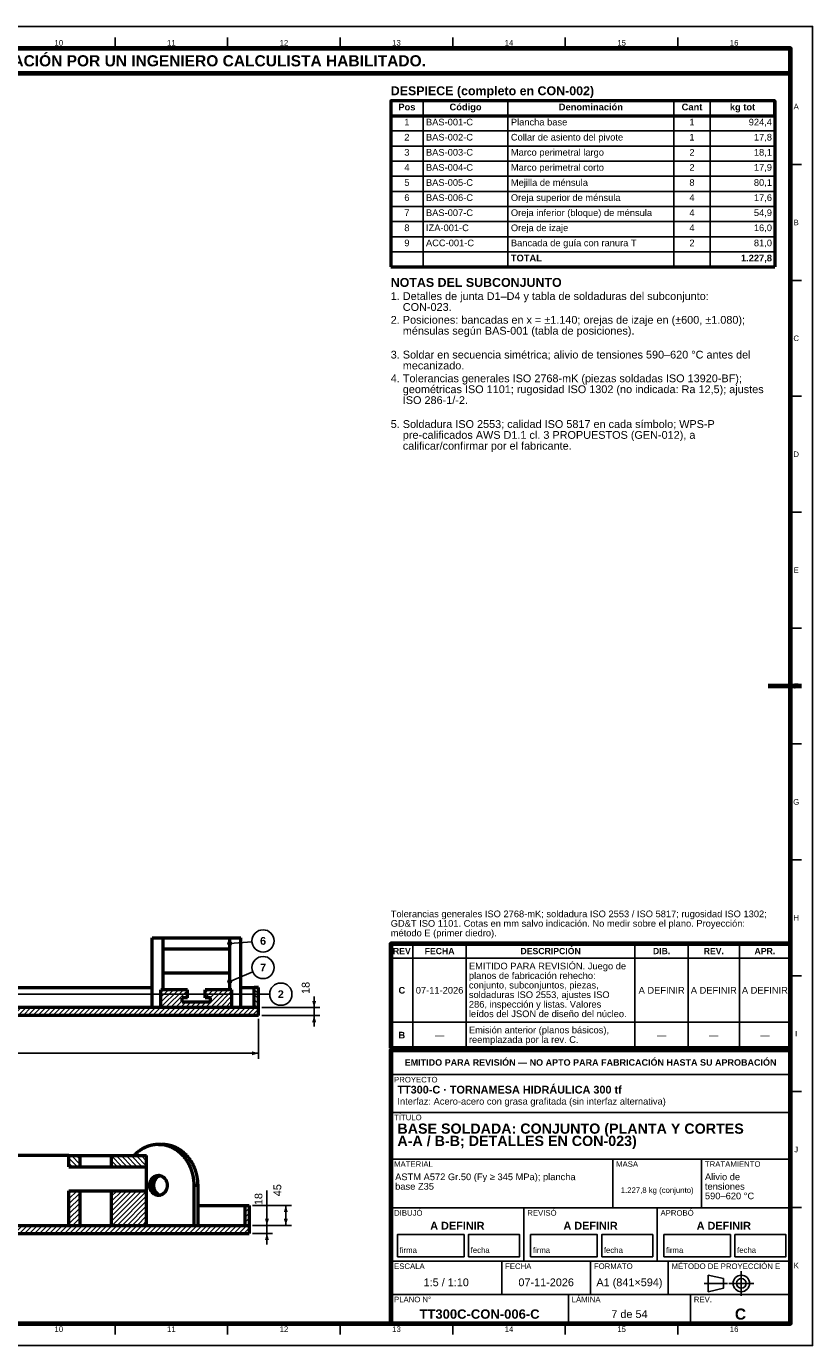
# Model space of a CAD drawing. Header units: millimetres. Extents: x 0 to 841, y 0 to 594.
# Tile 7 of 7: x 487 to 841, y 0 to 594. Entities that reach past the tile are written whole.
import ezdxf
from ezdxf.enums import TextEntityAlignment as Align

# ---------------------------------------------------------------- set-up
doc = ezdxf.new("R2010")
doc.units = ezdxf.units.MM
doc.linetypes.add('EJE', pattern=[31, 20, -4, 3, -4])
for name, color, linetype, lineweight in [('ACH', 7, 'CONTINUOUS', 13), ('COTA', 7, 'CONTINUOUS', 25), ('EJE', 7, 'EJE', 25), ('FINA', 7, 'CONTINUOUS', 25), ('MARCO', 7, 'CONTINUOUS', 70), ('TXT', 7, 'CONTINUOUS', 25), ('VIS', 7, 'CONTINUOUS', 50)]:
    doc.layers.add(name, color=color, linetype=linetype, lineweight=lineweight)
doc.styles.add('STD', font='LiberationSans-Regular.ttf')
doc.styles.add('STDB', font='LiberationSans-Bold.ttf')

msp = doc.modelspace()

# ---------------------------------------------------------------- hatches: boundary and pattern name
at = {"layer": 'ACH'}
h = msp.add_hatch(color=7, dxfattribs=at)
h.dxf.hatch_style = 1
h.paths.add_polyline_path([(579.3, 181.13), (579.07, 181.7), (578.5, 181.93), (577.93, 181.7), (577.7, 181.13), (577.93, 180.57), (578.5, 180.33), (579.07, 180.57)])
h = msp.add_hatch(color=7, dxfattribs=at)
h.dxf.hatch_style = 1
h.paths.add_polyline_path([(579.3, 163.93), (579.07, 164.5), (578.5, 164.73), (577.93, 164.5), (577.7, 163.93), (577.93, 163.37), (578.5, 163.13), (579.07, 163.37)])
h = msp.add_hatch(dxfattribs=at)
h.set_pattern_fill('ANSI31', scale=0.5, angle=90)
h.paths.add_polyline_path([(591.5, 152.23), (589.5, 152.23), (589.5, 161.23), (591.5, 161.23)])
h = msp.add_hatch(dxfattribs=at)
h.set_pattern_fill('ANSI31', scale=0.5)
h.paths.add_polyline_path([(579.5, 152.23), (547.5, 152.23), (547.5, 160.23), (559.5, 160.23), (559.5, 156.63), (557.1, 156.63), (557.1, 154.63), (569.9, 154.63), (569.9, 156.63), (567.5, 156.63), (567.5, 160.23), (579.5, 160.23)])
h = msp.add_hatch(dxfattribs=at)
h.set_pattern_fill('ANSI31', scale=0.5)
h.paths.add_polyline_path([(591.5, 148.63), (347.5, 148.63), (347.5, 152.23), (591.5, 152.23)])
h = msp.add_hatch(dxfattribs=at)
h.set_pattern_fill('ANSI31', scale=0.5, angle=90)
h.paths.add_polyline_path([(511.08, 85.54), (511.08, 80.54), (506.08, 80.54), (506.08, 85.54)])
h = msp.add_hatch(dxfattribs=at)
h.set_pattern_fill('ANSI31', scale=0.5, angle=90)
h.paths.add_polyline_path([(525.08, 85.54), (541.08, 85.54), (541.08, 80.54), (525.08, 80.54)])
h = msp.add_hatch(dxfattribs=at)
h.set_pattern_fill('ANSI31', scale=0.5)
h.paths.add_polyline_path([(511.08, 69.74), (511.08, 54.14), (506.08, 54.14), (506.08, 69.74)])
h = msp.add_hatch(dxfattribs=at)
h.set_pattern_fill('ANSI31', scale=0.5)
h.paths.add_polyline_path([(525.08, 69.74), (541.08, 69.74), (541.08, 54.14), (525.08, 54.14)])
h = msp.add_hatch(dxfattribs=at)
h.set_pattern_fill('ANSI31', scale=0.5)
h.paths.add_polyline_path([(587.25, 54.14), (585.25, 54.14), (585.25, 63.14), (587.25, 63.14)])
h = msp.add_hatch(dxfattribs=at)
h.set_pattern_fill('ANSI31', scale=0.5)
h.paths.add_polyline_path([(587.25, 50.54), (75.25, 50.54), (75.25, 54.14), (587.25, 54.14)])

# ---------------------------------------------------------------- linework, layer by layer
at = {"layer": 'COTA'}
for p, q in [((578.5, 181.13), (588.51, 181.87)), ((578.5, 163.93), (588.89, 168.3)), ((360.5, 158.23), (596.5, 158.23)), ((616.5, 152.23), (616.5, 157.23)), ((593, 152.23), (619, 152.23)), ((593, 148.63), (619, 148.63)), ((616.5, 148.63), (616.5, 152.23)), ((616.5, 148.63), (616.5, 143.63)), ((591.5, 147.13), (591.5, 129.13)), ((79.5, 131.63), (591.5, 131.63)), ((595.25, 54.14), (595.25, 69.8)), ((588.75, 63.14), (606.25, 63.14)), ((603.75, 54.14), (603.75, 63.14)), ((588.75, 54.14), (597.75, 54.14)), ((588.75, 54.14), (606.25, 54.14)), ((595.25, 54.14), (595.25, 59.14)), ((595.25, 50.54), (595.25, 54.14)), ((588.75, 50.54), (597.75, 50.54)), ((595.25, 50.54), (595.25, 45.54))]:
    msp.add_line(p, q, dxfattribs=at)
for centre in [(578.5, 181.13), (578.5, 163.93)]:
    msp.add_circle(centre, 0.8, dxfattribs=at)
for points in [[(616.5, 152.23), (617.4, 155.23), (615.6, 155.23)], [(616.5, 148.63), (615.6, 145.63), (617.4, 145.63)], [(591.5, 131.63), (588.5, 132.53), (588.5, 130.73)], [(603.75, 63.14), (602.85, 60.14), (604.65, 60.14)], [(595.25, 54.14), (596.15, 57.14), (594.35, 57.14)], [(603.75, 54.14), (604.65, 57.14), (602.85, 57.14)], [(595.25, 50.54), (594.35, 47.54), (596.15, 47.54)]]:
    msp.add_solid(points, dxfattribs=at)
at = {"layer": 'EJE'}
for p, q in [((808.88, 22.42), (808.88, 33.58)), ((792.14, 28), (802.68, 28)), ((803.3, 28), (814.46, 28))]:
    msp.add_line(p, q, dxfattribs=at)
at = {"layer": 'FINA'}
for p, q in [((526.88, 584), (526.88, 589)), ((577.56, 584), (577.56, 589)), ((628.25, 584), (628.25, 589)), ((678.94, 584), (678.94, 589)), ((729.62, 584), (729.62, 589)), ((780.31, 584), (780.31, 589)), ((665.57, 560.5), (665.57, 485.7)), ((703.81, 560.5), (703.81, 485.7)), ((778.47, 560.5), (778.47, 485.7)), ((794.86, 560.5), (794.86, 485.7)), ((651, 553.7), (824, 553.7)), ((651, 546.9), (824, 546.9)), ((651, 540.1), (824, 540.1)), ((651, 533.3), (824, 533.3)), ((831, 531.82), (836, 531.82)), ((651, 526.5), (824, 526.5)), ((651, 519.7), (824, 519.7)), ((651, 512.9), (824, 512.9)), ((651, 506.1), (824, 506.1)), ((651, 499.3), (824, 499.3)), ((651, 492.5), (824, 492.5)), ((831, 479.64), (836, 479.64)), ((831, 427.45), (836, 427.45)), ((831, 375.27), (836, 375.27)), ((831, 323.09), (836, 323.09)), ((831, 270.91), (836, 270.91)), ((831, 218.73), (836, 218.73)), ((661, 134), (661, 180.9)), ((685, 134), (685, 180.9)), ((761, 134), (761, 180.9)), ((785, 134), (785, 180.9)), ((808, 134), (808, 180.9)), ((651, 174.4), (831, 174.4)), ((831, 166.55), (836, 166.55)), ((651, 145.6), (831, 145.6)), ((651, 134), (831, 134)), ((651, 133), (831, 133)), ((651, 122), (831, 122)), ((831, 114.36), (836, 114.36)), ((651, 105), (831, 105)), ((651, 84), (831, 84)), ((751, 62), (751, 84)), ((791, 62), (791, 84)), ((651, 62), (831, 62)), ((711, 38), (711, 62)), ((771, 38), (771, 62)), ((831, 62.18), (836, 62.18)), ((651, 38), (831, 38)), ((701, 23), (701, 38)), ((741, 23), (741, 38)), ((776, 23), (776, 38)), ((651, 23), (831, 23)), ((731, 10), (731, 23)), ((786, 10), (786, 23)), ((526.88, 10), (526.88, 5)), ((577.56, 10), (577.56, 5)), ((628.25, 10), (628.25, 5)), ((678.94, 10), (678.94, 5)), ((729.62, 10), (729.62, 5)), ((780.31, 10), (780.31, 5))]:
    msp.add_line(p, q, dxfattribs=at)
for points in [[(0, 0), (841, 0), (841, 594), (0, 594)], [(654, 40), (684, 40), (684, 50), (654, 50)], [(686, 40), (709, 40), (709, 50), (686, 50)], [(714, 40), (744, 40), (744, 50), (714, 50)], [(746, 40), (769, 40), (769, 50), (746, 50)], [(774, 40), (804, 40), (804, 50), (774, 50)], [(806, 40), (829, 40), (829, 50), (806, 50)], [(794, 24.28), (800.82, 25.83), (800.82, 30.17), (794, 31.72)]]:
    msp.add_lwpolyline(points, close=True, dxfattribs=at)
for centre, radius in [((593.5, 182.23), 5), ((593.5, 170.23), 5), ((601.5, 158.23), 5), ((808.88, 28), 3.72), ((808.88, 28), 2.17)]:
    msp.add_circle(centre, radius, dxfattribs=at)
at = {"layer": 'MARCO'}
msp.add_line((836, 297), (821, 297), dxfattribs=at)
for points in [[(20, 10), (831, 10), (831, 584), (20, 584)], [(20, 573), (831, 573), (831, 584), (20, 584)], [(651, 134), (831, 134), (831, 180.9), (651, 180.9)], [(651, 10), (831, 10), (831, 133), (651, 133)]]:
    msp.add_lwpolyline(points, close=True, dxfattribs=at)
at = {"layer": 'VIS'}
for p, q in [((651, 560.5), (651, 485.7)), ((824, 560.5), (824, 485.7)), ((651, 485.7), (824, 485.7))]:
    msp.add_line(p, q, dxfattribs=at)
msp.add_lwpolyline([(651, 553.7), (824, 553.7), (824, 560.5), (651, 560.5)], close=True, dxfattribs=at)
for points in [[(543.5, 152.23), (543.5, 183.63)], [(543.5, 183.63), (548.5, 183.63)], [(548.5, 160.23), (548.5, 183.63)], [(548.5, 183.63), (578.5, 183.63)], [(548.5, 178.63), (578.5, 178.63)], [(578.5, 160.23), (578.5, 183.63)], [(578.5, 183.63), (583.5, 183.63)], [(583.5, 152.23), (583.5, 183.63)], [(548.5, 167.83), (578.5, 167.83)], [(466.01, 161.23), (543.5, 161.23)], [(583.5, 161.23), (589.5, 161.23)], [(589.5, 152.23), (589.5, 161.23)], [(591.5, 161.23), (589.5, 161.23)], [(591.5, 152.23), (591.5, 161.23)], [(547.5, 152.23), (547.5, 160.23)], [(559.5, 160.23), (547.5, 160.23)], [(557.1, 154.63), (557.1, 156.63)], [(559.5, 156.63), (557.1, 156.63)], [(569.9, 154.63), (557.1, 154.63)], [(559.5, 156.63), (559.5, 160.23)], [(579.5, 160.23), (567.5, 160.23)], [(567.5, 156.63), (567.5, 160.23)], [(569.9, 156.63), (567.5, 156.63)], [(569.9, 154.63), (569.9, 156.63)], [(579.5, 152.23), (579.5, 160.23)], [(591.5, 152.23), (347.5, 152.23)], [(591.5, 148.63), (347.5, 148.63)], [(579.5, 152.23), (547.5, 152.23)], [(591.5, 152.23), (589.5, 152.23)], [(591.5, 148.63), (591.5, 152.23)], [(546.38, 90.54), (546.25, 90.54), (546.13, 90.54), (546.01, 90.54), (545.89, 90.54), (545.77, 90.53), (545.65, 90.53), (545.53, 90.52), (545.41, 90.51), (545.29, 90.5), (545.17, 90.49), (545.05, 90.48), (544.93, 90.47), (544.81, 90.46), (544.69, 90.44), (544.57, 90.43), (544.45, 90.41), (544.33, 90.39), (544.21, 90.38), (544.09, 90.36), (543.97, 90.34), (543.85, 90.32), (543.73, 90.29), (543.61, 90.27), (543.49, 90.25), (543.38, 90.22), (543.26, 90.2), (543.14, 90.17), (543.02, 90.14), (542.91, 90.11), (542.79, 90.08), (542.67, 90.05), (542.55, 90.02), (542.44, 89.98), (542.32, 89.95), (542.21, 89.92), (542.09, 89.88), (541.98, 89.84), (541.86, 89.8), (541.75, 89.77), (541.63, 89.73), (541.52, 89.69), (541.4, 89.64), (541.29, 89.6), (541.18, 89.56), (541.07, 89.51), (540.95, 89.47), (540.84, 89.42), (540.73, 89.37), (540.62, 89.33), (540.51, 89.28), (540.4, 89.23), (540.29, 89.18), (540.18, 89.12), (540.07, 89.07), (539.96, 89.02), (539.86, 88.96), (539.75, 88.91), (539.64, 88.85), (539.53, 88.8), (539.43, 88.74), (539.32, 88.68), (539.22, 88.62), (539.11, 88.56), (539.01, 88.5), (538.9, 88.44), (538.8, 88.38), (538.7, 88.31), (538.59, 88.25), (538.49, 88.18), (538.39, 88.12), (538.29, 88.05), (538.19, 87.98), (538.09, 87.91), (537.99, 87.85), (537.89, 87.78), (537.79, 87.71), (537.7, 87.63), (537.6, 87.56), (537.5, 87.49), (537.41, 87.42), (537.31, 87.34), (537.21, 87.27), (537.12, 87.19), (537.03, 87.12), (536.93, 87.04), (536.84, 86.96), (536.75, 86.88), (536.66, 86.81), (536.57, 86.73), (536.47, 86.65), (536.38, 86.56), (536.3, 86.48), (536.21, 86.4), (536.12, 86.32), (536.03, 86.23), (535.94, 86.15), (535.86, 86.07), (535.77, 85.98), (535.69, 85.89), (535.6, 85.81), (535.52, 85.72), (535.44, 85.63), (535.35, 85.54)], [(562.46, 72.14), (562.46, 72.27), (562.46, 72.39), (562.46, 72.51), (562.45, 72.63), (562.45, 72.75), (562.45, 72.87), (562.44, 72.99), (562.44, 73.11), (562.43, 73.23), (562.43, 73.35), (562.42, 73.47), (562.41, 73.59), (562.4, 73.71), (562.39, 73.83), (562.38, 73.95), (562.37, 74.07), (562.36, 74.19), (562.35, 74.31), (562.34, 74.43), (562.32, 74.55), (562.31, 74.67), (562.29, 74.79), (562.28, 74.91), (562.26, 75.03), (562.24, 75.15), (562.23, 75.27), (562.21, 75.39), (562.19, 75.5), (562.17, 75.62), (562.15, 75.74), (562.13, 75.86), (562.11, 75.98), (562.08, 76.1), (562.06, 76.22), (562.04, 76.33), (562.01, 76.45), (561.99, 76.57), (561.96, 76.69), (561.94, 76.81), (561.91, 76.92), (561.88, 77.04), (561.85, 77.16), (561.82, 77.27), (561.79, 77.39), (561.76, 77.51), (561.73, 77.62), (561.7, 77.74), (561.67, 77.86), (561.63, 77.97), (561.6, 78.09), (561.56, 78.2), (561.53, 78.32), (561.49, 78.43), (561.46, 78.55), (561.42, 78.66), (561.38, 78.78), (561.34, 78.89), (561.3, 79), (561.26, 79.12), (561.22, 79.23), (561.18, 79.34), (561.14, 79.46), (561.09, 79.57), (561.05, 79.68), (561, 79.79), (560.96, 79.91), (560.91, 80.02), (560.87, 80.13), (560.82, 80.24), (560.77, 80.35), (560.72, 80.46), (560.68, 80.57), (560.63, 80.68), (560.57, 80.79), (560.52, 80.9), (560.47, 81.01), (560.42, 81.12), (560.37, 81.22), (560.31, 81.33), (560.26, 81.44), (560.2, 81.55), (560.15, 81.65), (560.09, 81.76), (560.03, 81.87), (559.97, 81.97), (559.92, 82.08), (559.86, 82.18), (559.8, 82.29), (559.74, 82.39), (559.68, 82.49), (559.61, 82.6), (559.55, 82.7), (559.49, 82.8), (559.42, 82.9), (559.36, 83.01), (559.29, 83.11), (559.23, 83.21), (559.16, 83.31), (559.09, 83.41), (559.03, 83.51), (558.96, 83.61), (558.89, 83.71), (558.82, 83.8), (558.75, 83.9), (558.68, 84), (558.61, 84.1), (558.53, 84.19), (558.46, 84.29), (558.39, 84.38), (558.31, 84.48), (558.24, 84.57), (558.16, 84.67), (558.08, 84.76), (558.01, 84.85), (557.93, 84.95), (557.85, 85.04), (557.77, 85.13), (557.69, 85.22), (557.61, 85.31), (557.53, 85.4), (557.45, 85.49), (557.37, 85.58), (557.29, 85.66), (557.2, 85.75), (557.12, 85.84), (557.04, 85.92), (556.95, 86.01), (556.87, 86.09), (556.78, 86.18), (556.69, 86.26), (556.6, 86.34), (556.52, 86.43), (556.43, 86.51), (556.34, 86.59), (556.25, 86.67), (556.16, 86.75), (556.07, 86.83), (555.98, 86.91), (555.88, 86.99), (555.79, 87.06), (555.7, 87.14), (555.6, 87.21), (555.51, 87.29), (555.42, 87.36), (555.32, 87.44), (555.22, 87.51), (555.13, 87.58), (555.03, 87.65), (554.93, 87.72), (554.84, 87.79), (554.74, 87.86), (554.64, 87.93), (554.54, 88), (554.44, 88.07), (554.34, 88.13), (554.24, 88.2), (554.13, 88.26), (554.03, 88.33), (553.93, 88.39), (553.83, 88.45), (553.72, 88.51), (553.62, 88.57), (553.51, 88.63), (553.41, 88.69), (553.3, 88.75), (553.2, 88.81), (553.09, 88.86), (552.98, 88.92), (552.88, 88.98), (552.77, 89.03), (552.66, 89.08), (552.55, 89.13), (552.44, 89.19), (552.33, 89.24), (552.22, 89.29), (552.11, 89.33), (552, 89.38), (551.89, 89.43), (551.78, 89.48), (551.67, 89.52), (551.56, 89.56), (551.44, 89.61), (551.33, 89.65), (551.22, 89.69), (551.1, 89.73), (550.99, 89.77), (550.88, 89.81), (550.76, 89.85), (550.65, 89.88), (550.53, 89.92), (550.42, 89.95), (550.3, 89.99), (550.18, 90.02), (550.07, 90.05), (549.95, 90.08), (549.84, 90.11), (549.72, 90.14), (549.6, 90.17), (549.48, 90.2), (549.37, 90.22), (549.25, 90.25), (549.13, 90.27), (549.01, 90.3), (548.89, 90.32), (548.77, 90.34), (548.66, 90.36), (548.54, 90.38), (548.42, 90.4), (548.3, 90.41), (548.18, 90.43), (548.06, 90.44), (547.94, 90.46), (547.82, 90.47), (547.7, 90.48), (547.58, 90.49), (547.46, 90.5), (547.34, 90.51), (547.22, 90.52), (547.1, 90.53), (546.98, 90.53), (546.86, 90.54), (546.74, 90.54), (546.62, 90.54), (546.5, 90.54), (546.38, 90.54)], [(546.38, 90.54), (548.12, 90.54)], [(564.21, 72.14), (564.21, 72.27), (564.21, 72.39), (564.21, 72.51), (564.2, 72.63), (564.2, 72.75), (564.2, 72.87), (564.19, 72.99), (564.19, 73.11), (564.18, 73.23), (564.17, 73.35), (564.17, 73.47), (564.16, 73.59), (564.15, 73.71), (564.14, 73.83), (564.13, 73.95), (564.12, 74.07), (564.11, 74.19), (564.1, 74.31), (564.08, 74.43), (564.07, 74.55), (564.06, 74.67), (564.04, 74.79), (564.03, 74.91), (564.01, 75.03), (563.99, 75.15), (563.98, 75.27), (563.96, 75.39), (563.94, 75.5), (563.92, 75.62), (563.9, 75.74), (563.88, 75.86), (563.86, 75.98), (563.83, 76.1), (563.81, 76.22), (563.79, 76.33), (563.76, 76.45), (563.74, 76.57), (563.71, 76.69), (563.68, 76.81), (563.66, 76.92), (563.63, 77.04), (563.6, 77.16), (563.57, 77.27), (563.54, 77.39), (563.51, 77.51), (563.48, 77.62), (563.45, 77.74), (563.41, 77.86), (563.38, 77.97), (563.35, 78.09), (563.31, 78.2), (563.28, 78.32), (563.24, 78.43), (563.2, 78.55), (563.17, 78.66), (563.13, 78.78), (563.09, 78.89), (563.05, 79), (563.01, 79.12), (562.97, 79.23), (562.93, 79.34), (562.88, 79.46), (562.84, 79.57), (562.8, 79.68), (562.75, 79.79), (562.71, 79.91), (562.66, 80.02), (562.62, 80.13), (562.57, 80.24), (562.52, 80.35), (562.47, 80.46), (562.42, 80.57), (562.37, 80.68), (562.32, 80.79), (562.27, 80.9), (562.22, 81.01), (562.17, 81.12), (562.11, 81.22), (562.06, 81.33), (562.01, 81.44), (561.95, 81.55), (561.89, 81.65), (561.84, 81.76), (561.78, 81.87), (561.72, 81.97), (561.66, 82.08), (561.61, 82.18), (561.55, 82.29), (561.48, 82.39), (561.42, 82.49), (561.36, 82.6), (561.3, 82.7), (561.24, 82.8), (561.17, 82.9), (561.11, 83.01), (561.04, 83.11), (560.98, 83.21), (560.91, 83.31), (560.84, 83.41), (560.77, 83.51), (560.71, 83.61), (560.64, 83.71), (560.57, 83.8), (560.5, 83.9), (560.43, 84), (560.35, 84.1), (560.28, 84.19), (560.21, 84.29), (560.13, 84.38), (560.06, 84.48), (559.98, 84.57), (559.91, 84.67), (559.83, 84.76), (559.76, 84.85), (559.68, 84.95), (559.6, 85.04), (559.52, 85.13), (559.44, 85.22), (559.36, 85.31), (559.28, 85.4), (559.2, 85.49), (559.12, 85.58), (559.04, 85.66), (558.95, 85.75), (558.87, 85.84), (558.78, 85.92), (558.7, 86.01), (558.61, 86.09), (558.53, 86.18), (558.44, 86.26), (558.35, 86.34), (558.27, 86.43), (558.18, 86.51), (558.09, 86.59), (558, 86.67), (557.91, 86.75), (557.82, 86.83), (557.72, 86.91), (557.63, 86.99), (557.54, 87.06), (557.45, 87.14), (557.35, 87.21), (557.26, 87.29), (557.16, 87.36), (557.07, 87.44), (556.97, 87.51), (556.88, 87.58), (556.78, 87.65), (556.68, 87.72), (556.58, 87.79), (556.48, 87.86), (556.39, 87.93), (556.29, 88), (556.19, 88.07), (556.09, 88.13), (555.98, 88.2), (555.88, 88.26), (555.78, 88.33), (555.68, 88.39), (555.57, 88.45), (555.47, 88.51), (555.37, 88.57), (555.26, 88.63), (555.16, 88.69), (555.05, 88.75), (554.94, 88.81), (554.84, 88.86), (554.73, 88.92), (554.62, 88.98), (554.52, 89.03), (554.41, 89.08), (554.3, 89.13), (554.19, 89.19), (554.08, 89.24), (553.97, 89.29), (553.86, 89.33), (553.75, 89.38), (553.64, 89.43), (553.53, 89.48), (553.42, 89.52), (553.3, 89.56), (553.19, 89.61), (553.08, 89.65), (552.97, 89.69), (552.85, 89.73), (552.74, 89.77), (552.62, 89.81), (552.51, 89.85), (552.39, 89.88), (552.28, 89.92), (552.16, 89.95), (552.05, 89.99), (551.93, 90.02), (551.82, 90.05), (551.7, 90.08), (551.58, 90.11), (551.47, 90.14), (551.35, 90.17), (551.23, 90.2), (551.11, 90.22), (551, 90.25), (550.88, 90.27), (550.76, 90.3), (550.64, 90.32), (550.52, 90.34), (550.4, 90.36), (550.28, 90.38), (550.17, 90.4), (550.05, 90.41), (549.93, 90.43), (549.81, 90.44), (549.69, 90.46), (549.57, 90.47), (549.45, 90.48), (549.33, 90.49), (549.21, 90.5), (549.09, 90.51), (548.97, 90.52), (548.85, 90.53), (548.73, 90.53), (548.61, 90.54), (548.49, 90.54), (548.37, 90.54), (548.24, 90.54), (548.12, 90.54)], [(506.08, 85.54), (476.08, 85.54)], [(506.08, 85.54), (511.08, 85.54)], [(506.08, 80.54), (506.08, 85.54)], [(511.08, 85.54), (511.2, 85.54), (511.32, 85.54), (511.44, 85.54), (511.56, 85.54), (511.68, 85.54), (511.8, 85.54), (511.92, 85.54), (512.04, 85.54), (512.16, 85.54), (512.28, 85.54), (512.4, 85.54), (512.52, 85.54), (512.64, 85.54), (512.77, 85.54), (512.89, 85.54), (513.01, 85.54), (513.13, 85.54), (513.25, 85.54), (513.37, 85.54), (513.49, 85.54), (513.61, 85.54), (513.73, 85.54), (513.85, 85.54), (513.97, 85.54), (514.09, 85.54), (514.21, 85.54), (514.33, 85.54), (514.45, 85.54), (514.58, 85.54), (514.7, 85.54), (514.82, 85.54), (514.94, 85.54), (515.06, 85.54), (515.18, 85.54), (515.3, 85.54), (515.42, 85.54), (515.54, 85.54), (515.66, 85.54), (515.78, 85.54), (515.9, 85.54), (516.02, 85.54), (516.14, 85.54), (516.27, 85.54), (516.39, 85.54), (516.51, 85.54), (516.63, 85.54), (516.75, 85.54), (516.87, 85.54), (516.99, 85.54), (517.11, 85.54), (517.23, 85.54), (517.35, 85.54), (517.47, 85.54), (517.59, 85.54), (517.71, 85.54), (517.83, 85.54), (517.95, 85.54), (518.08, 85.54), (518.2, 85.54), (518.32, 85.54), (518.44, 85.54), (518.56, 85.54), (518.68, 85.54), (518.8, 85.54), (518.92, 85.54), (519.04, 85.54), (519.16, 85.54), (519.28, 85.54), (519.4, 85.54), (519.52, 85.54), (519.64, 85.54), (519.77, 85.54), (519.89, 85.54), (520.01, 85.54), (520.13, 85.54), (520.25, 85.54), (520.37, 85.54), (520.49, 85.54), (520.61, 85.54), (520.73, 85.54), (520.85, 85.54), (520.97, 85.54), (521.09, 85.54), (521.21, 85.54), (521.33, 85.54), (521.45, 85.54), (521.58, 85.54), (521.7, 85.54), (521.82, 85.54), (521.94, 85.54), (522.06, 85.54), (522.18, 85.54), (522.3, 85.54), (522.42, 85.54), (522.54, 85.54), (522.66, 85.54), (522.78, 85.54), (522.9, 85.54), (523.02, 85.54), (523.14, 85.54), (523.27, 85.54), (523.39, 85.54), (523.51, 85.54), (523.63, 85.54), (523.75, 85.54), (523.87, 85.54), (523.99, 85.54), (524.11, 85.54), (524.23, 85.54), (524.35, 85.54), (524.47, 85.54), (524.59, 85.54), (524.71, 85.54), (524.83, 85.54), (524.95, 85.54), (525.08, 85.54)], [(511.08, 80.54), (511.08, 85.54)], [(525.08, 85.54), (541.08, 85.54)], [(525.08, 85.54), (525.08, 80.54)], [(541.08, 80.54), (541.08, 85.54)], [(506.08, 80.54), (511.08, 80.54)], [(511.08, 80.54), (511.2, 80.54), (511.32, 80.54), (511.44, 80.54), (511.56, 80.54), (511.68, 80.54), (511.8, 80.54), (511.92, 80.54), (512.04, 80.54), (512.16, 80.54), (512.28, 80.54), (512.4, 80.54), (512.52, 80.54), (512.64, 80.54), (512.77, 80.54), (512.89, 80.54), (513.01, 80.54), (513.13, 80.54), (513.25, 80.54), (513.37, 80.54), (513.49, 80.54), (513.61, 80.54), (513.73, 80.54), (513.85, 80.54), (513.97, 80.54), (514.09, 80.54), (514.21, 80.54), (514.33, 80.54), (514.45, 80.54), (514.58, 80.54), (514.7, 80.54), (514.82, 80.54), (514.94, 80.54), (515.06, 80.54), (515.18, 80.54), (515.3, 80.54), (515.42, 80.54), (515.54, 80.54), (515.66, 80.54), (515.78, 80.54), (515.9, 80.54), (516.02, 80.54), (516.14, 80.54), (516.27, 80.54), (516.39, 80.54), (516.51, 80.54), (516.63, 80.54), (516.75, 80.54), (516.87, 80.54), (516.99, 80.54), (517.11, 80.54), (517.23, 80.54), (517.35, 80.54), (517.47, 80.54), (517.59, 80.54), (517.71, 80.54), (517.83, 80.54), (517.95, 80.54), (518.08, 80.54), (518.2, 80.54), (518.32, 80.54), (518.44, 80.54), (518.56, 80.54), (518.68, 80.54), (518.8, 80.54), (518.92, 80.54), (519.04, 80.54), (519.16, 80.54), (519.28, 80.54), (519.4, 80.54), (519.52, 80.54), (519.64, 80.54), (519.77, 80.54), (519.89, 80.54), (520.01, 80.54), (520.13, 80.54), (520.25, 80.54), (520.37, 80.54), (520.49, 80.54), (520.61, 80.54), (520.73, 80.54), (520.85, 80.54), (520.97, 80.54), (521.09, 80.54), (521.21, 80.54), (521.33, 80.54), (521.45, 80.54), (521.58, 80.54), (521.7, 80.54), (521.82, 80.54), (521.94, 80.54), (522.06, 80.54), (522.18, 80.54), (522.3, 80.54), (522.42, 80.54), (522.54, 80.54), (522.66, 80.54), (522.78, 80.54), (522.9, 80.54), (523.02, 80.54), (523.14, 80.54), (523.27, 80.54), (523.39, 80.54), (523.51, 80.54), (523.63, 80.54), (523.75, 80.54), (523.87, 80.54), (523.99, 80.54), (524.11, 80.54), (524.23, 80.54), (524.35, 80.54), (524.47, 80.54), (524.59, 80.54), (524.71, 80.54), (524.83, 80.54), (524.95, 80.54), (525.08, 80.54)], [(525.08, 80.54), (541.08, 80.54)], [(541.08, 69.74), (541.08, 80.54)], [(546.38, 67.64), (546.26, 67.65), (546.13, 67.65), (546.01, 67.66), (545.9, 67.68), (545.78, 67.7), (545.66, 67.72), (545.54, 67.75), (545.42, 67.78), (545.31, 67.81), (545.19, 67.85), (545.08, 67.9), (544.97, 67.94), (544.86, 67.99), (544.75, 68.05), (544.65, 68.1), (544.54, 68.16), (544.44, 68.23), (544.34, 68.29), (544.24, 68.36), (544.15, 68.44), (544.05, 68.51), (543.96, 68.59), (543.87, 68.67), (543.79, 68.76), (543.7, 68.84), (543.62, 68.93), (543.54, 69.02), (543.47, 69.12), (543.39, 69.21), (543.32, 69.31), (543.25, 69.41), (543.19, 69.51), (543.12, 69.61), (543.06, 69.72), (543.01, 69.82), (542.95, 69.93), (542.9, 70.04), (542.85, 70.15), (542.8, 70.26), (542.76, 70.37), (542.72, 70.49), (542.68, 70.6), (542.65, 70.72), (542.61, 70.83), (542.58, 70.95), (542.56, 71.07), (542.53, 71.19), (542.51, 71.3), (542.49, 71.42), (542.48, 71.54), (542.46, 71.66), (542.45, 71.78), (542.45, 71.9), (542.44, 72.02), (542.44, 72.14), (542.44, 72.27), (542.45, 72.39), (542.45, 72.51), (542.46, 72.63), (542.48, 72.75), (542.49, 72.87), (542.51, 72.98), (542.53, 73.1), (542.56, 73.22), (542.58, 73.34), (542.61, 73.46), (542.65, 73.57), (542.68, 73.69), (542.72, 73.8), (542.76, 73.92), (542.8, 74.03), (542.85, 74.14), (542.9, 74.25), (542.95, 74.36), (543.01, 74.47), (543.06, 74.57), (543.12, 74.68), (543.19, 74.78), (543.25, 74.88), (543.32, 74.98), (543.39, 75.08), (543.47, 75.17), (543.54, 75.26), (543.62, 75.36), (543.7, 75.44), (543.79, 75.53), (543.87, 75.62), (543.96, 75.7), (544.05, 75.78), (544.15, 75.85), (544.24, 75.92), (544.34, 76), (544.44, 76.06), (544.54, 76.13), (544.65, 76.19), (544.75, 76.24), (544.86, 76.3), (544.97, 76.35), (545.08, 76.39), (545.19, 76.44), (545.31, 76.48), (545.42, 76.51), (545.54, 76.54), (545.66, 76.57), (545.78, 76.59), (545.9, 76.61), (546.01, 76.63), (546.13, 76.64), (546.26, 76.64), (546.38, 76.64)], [(546.81, 76.62), (546.69, 76.6), (546.58, 76.58), (546.46, 76.55), (546.34, 76.52), (546.23, 76.49), (546.11, 76.45), (546, 76.41), (545.89, 76.37), (545.78, 76.32), (545.67, 76.27), (545.56, 76.21), (545.46, 76.15), (545.35, 76.09), (545.25, 76.02), (545.16, 75.95), (545.06, 75.88), (544.96, 75.81), (544.87, 75.73), (544.78, 75.65), (544.7, 75.57), (544.61, 75.48), (544.53, 75.39), (544.45, 75.3), (544.37, 75.21), (544.3, 75.12), (544.22, 75.02), (544.16, 74.92), (544.09, 74.82), (544.02, 74.72), (543.96, 74.62), (543.91, 74.51), (543.85, 74.41), (543.8, 74.3), (543.75, 74.19), (543.7, 74.08), (543.65, 73.97), (543.61, 73.85), (543.57, 73.74), (543.54, 73.63), (543.5, 73.51), (543.47, 73.39), (543.44, 73.28), (543.42, 73.16), (543.4, 73.04), (543.38, 72.92), (543.36, 72.8), (543.34, 72.68), (543.33, 72.57), (543.33, 72.45), (543.32, 72.32), (543.32, 72.2), (543.32, 72.08), (543.32, 71.96), (543.33, 71.84), (543.33, 71.72), (543.34, 71.6), (543.36, 71.49), (543.38, 71.37), (543.4, 71.25), (543.42, 71.13), (543.44, 71.01), (543.47, 70.89), (543.5, 70.78), (543.54, 70.66), (543.57, 70.55), (543.61, 70.43), (543.65, 70.32), (543.7, 70.21), (543.75, 70.1), (543.8, 69.99), (543.85, 69.88), (543.91, 69.78), (543.96, 69.67), (544.02, 69.57), (544.09, 69.47), (544.16, 69.37), (544.22, 69.27), (544.3, 69.17), (544.37, 69.08), (544.45, 68.99), (544.53, 68.9), (544.61, 68.81), (544.7, 68.72), (544.78, 68.64), (544.87, 68.56), (544.96, 68.48), (545.06, 68.41), (545.16, 68.34), (545.25, 68.27), (545.35, 68.2), (545.46, 68.14), (545.56, 68.08), (545.67, 68.02), (545.78, 67.97), (545.89, 67.92), (546, 67.88), (546.11, 67.84), (546.23, 67.8), (546.34, 67.77), (546.46, 67.74), (546.58, 67.71), (546.69, 67.69), (546.81, 67.67)], [(547.25, 76.53), (547.13, 76.5), (547.02, 76.46), (546.9, 76.42), (546.79, 76.38), (546.68, 76.33), (546.57, 76.28), (546.46, 76.22), (546.36, 76.17), (546.25, 76.1), (546.15, 76.04), (546.05, 75.97), (545.95, 75.9), (545.86, 75.82), (545.77, 75.75), (545.68, 75.67), (545.59, 75.58), (545.5, 75.5), (545.42, 75.41), (545.34, 75.32), (545.26, 75.23), (545.18, 75.13), (545.11, 75.04), (545.04, 74.94), (544.97, 74.84), (544.91, 74.74), (544.85, 74.63), (544.79, 74.53), (544.73, 74.42), (544.68, 74.31), (544.63, 74.2), (544.58, 74.09), (544.53, 73.98), (544.49, 73.86), (544.45, 73.75), (544.41, 73.64), (544.38, 73.52), (544.35, 73.4), (544.32, 73.28), (544.29, 73.17), (544.27, 73.05), (544.25, 72.93), (544.23, 72.81), (544.22, 72.69), (544.21, 72.57), (544.2, 72.45), (544.19, 72.33), (544.19, 72.21), (544.19, 72.08), (544.19, 71.96), (544.2, 71.84), (544.21, 71.72), (544.22, 71.6), (544.23, 71.48), (544.25, 71.36), (544.27, 71.24), (544.29, 71.12), (544.32, 71), (544.35, 70.89), (544.38, 70.77), (544.41, 70.65), (544.45, 70.54), (544.49, 70.42), (544.53, 70.31), (544.58, 70.2), (544.63, 70.09), (544.68, 69.98), (544.73, 69.87), (544.79, 69.76), (544.85, 69.66), (544.91, 69.55), (544.97, 69.45), (545.04, 69.35), (545.11, 69.25), (545.18, 69.16), (545.26, 69.06), (545.34, 68.97), (545.42, 68.88), (545.5, 68.79), (545.59, 68.71), (545.68, 68.62), (545.77, 68.54), (545.86, 68.47), (545.95, 68.39), (546.05, 68.32), (546.15, 68.25), (546.25, 68.19), (546.36, 68.12), (546.46, 68.07), (546.57, 68.01), (546.68, 67.96), (546.79, 67.91), (546.9, 67.87), (547.02, 67.83), (547.13, 67.79), (547.25, 67.76)], [(546.38, 76.64), (546.5, 76.64), (546.62, 76.64), (546.74, 76.63), (546.86, 76.61), (546.98, 76.59), (547.09, 76.57), (547.21, 76.54), (547.33, 76.51), (547.44, 76.48), (547.56, 76.44), (547.67, 76.39), (547.78, 76.35), (547.89, 76.3), (548, 76.24), (548.11, 76.19), (548.21, 76.13), (548.31, 76.06), (548.41, 76), (548.51, 75.92), (548.61, 75.85), (548.7, 75.78), (548.79, 75.7), (548.88, 75.62), (548.97, 75.53), (549.05, 75.44), (549.13, 75.36), (549.21, 75.26), (549.29, 75.17), (549.36, 75.08), (549.43, 74.98), (549.5, 74.88), (549.57, 74.78), (549.63, 74.68), (549.69, 74.57), (549.75, 74.47), (549.8, 74.36), (549.85, 74.25), (549.9, 74.14), (549.95, 74.03), (549.99, 73.92), (550.03, 73.8), (550.07, 73.69), (550.11, 73.57), (550.14, 73.46), (550.17, 73.34), (550.2, 73.22), (550.22, 73.1), (550.24, 72.98), (550.26, 72.87), (550.27, 72.75), (550.29, 72.63), (550.3, 72.51), (550.3, 72.39), (550.31, 72.27), (550.31, 72.14)], [(550.31, 72.14), (550.31, 72.02), (550.3, 71.9), (550.3, 71.78), (550.29, 71.66), (550.27, 71.54), (550.26, 71.42), (550.24, 71.3), (550.22, 71.19), (550.2, 71.07), (550.17, 70.95), (550.14, 70.83), (550.11, 70.72), (550.07, 70.6), (550.03, 70.49), (549.99, 70.37), (549.95, 70.26), (549.9, 70.15), (549.85, 70.04), (549.8, 69.93), (549.75, 69.82), (549.69, 69.72), (549.63, 69.61), (549.57, 69.51), (549.5, 69.41), (549.43, 69.31), (549.36, 69.21), (549.29, 69.12), (549.21, 69.02), (549.13, 68.93), (549.05, 68.84), (548.97, 68.76), (548.88, 68.67), (548.79, 68.59), (548.7, 68.51), (548.61, 68.44), (548.51, 68.36), (548.41, 68.29), (548.31, 68.23), (548.21, 68.16), (548.11, 68.1), (548, 68.05), (547.89, 67.99), (547.78, 67.94), (547.67, 67.9), (547.56, 67.85), (547.44, 67.81), (547.33, 67.78), (547.21, 67.75), (547.09, 67.72), (546.98, 67.7), (546.86, 67.68), (546.74, 67.66), (546.62, 67.65), (546.5, 67.65), (546.38, 67.64)], [(562.46, 54.14), (562.46, 72.14)], [(564.21, 72.14), (562.46, 72.14)], [(564.21, 54.14), (564.21, 72.14)], [(506.08, 69.74), (511.08, 69.74)], [(506.08, 54.14), (506.08, 69.74)], [(511.08, 69.74), (511.2, 69.74), (511.32, 69.74), (511.44, 69.74), (511.56, 69.74), (511.68, 69.74), (511.8, 69.74), (511.92, 69.74), (512.04, 69.74), (512.16, 69.74), (512.28, 69.74), (512.4, 69.74), (512.52, 69.74), (512.64, 69.74), (512.77, 69.74), (512.89, 69.74), (513.01, 69.74), (513.13, 69.74), (513.25, 69.74), (513.37, 69.74), (513.49, 69.74), (513.61, 69.74), (513.73, 69.74), (513.85, 69.74), (513.97, 69.74), (514.09, 69.74), (514.21, 69.74), (514.33, 69.74), (514.45, 69.74), (514.58, 69.74), (514.7, 69.74), (514.82, 69.74), (514.94, 69.74), (515.06, 69.74), (515.18, 69.74), (515.3, 69.74), (515.42, 69.74), (515.54, 69.74), (515.66, 69.74), (515.78, 69.74), (515.9, 69.74), (516.02, 69.74), (516.14, 69.74), (516.27, 69.74), (516.39, 69.74), (516.51, 69.74), (516.63, 69.74), (516.75, 69.74), (516.87, 69.74), (516.99, 69.74), (517.11, 69.74), (517.23, 69.74), (517.35, 69.74), (517.47, 69.74), (517.59, 69.74), (517.71, 69.74), (517.83, 69.74), (517.95, 69.74), (518.08, 69.74), (518.2, 69.74), (518.32, 69.74), (518.44, 69.74), (518.56, 69.74), (518.68, 69.74), (518.8, 69.74), (518.92, 69.74), (519.04, 69.74), (519.16, 69.74), (519.28, 69.74), (519.4, 69.74), (519.52, 69.74), (519.64, 69.74), (519.77, 69.74), (519.89, 69.74), (520.01, 69.74), (520.13, 69.74), (520.25, 69.74), (520.37, 69.74), (520.49, 69.74), (520.61, 69.74), (520.73, 69.74), (520.85, 69.74), (520.97, 69.74), (521.09, 69.74), (521.21, 69.74), (521.33, 69.74), (521.45, 69.74), (521.58, 69.74), (521.7, 69.74), (521.82, 69.74), (521.94, 69.74), (522.06, 69.74), (522.18, 69.74), (522.3, 69.74), (522.42, 69.74), (522.54, 69.74), (522.66, 69.74), (522.78, 69.74), (522.9, 69.74), (523.02, 69.74), (523.14, 69.74), (523.27, 69.74), (523.39, 69.74), (523.51, 69.74), (523.63, 69.74), (523.75, 69.74), (523.87, 69.74), (523.99, 69.74), (524.11, 69.74), (524.23, 69.74), (524.35, 69.74), (524.47, 69.74), (524.59, 69.74), (524.71, 69.74), (524.83, 69.74), (524.95, 69.74), (525.08, 69.74)], [(511.08, 54.14), (511.08, 69.74)], [(525.08, 69.74), (541.08, 69.74)], [(525.08, 69.74), (525.08, 54.14)], [(541.08, 54.14), (541.08, 69.74)], [(564.21, 63.14), (585.25, 63.14)], [(585.25, 63.14), (585.25, 54.14)], [(585.25, 63.14), (587.25, 63.14)], [(587.25, 63.14), (587.25, 54.14)], [(75.25, 54.14), (587.25, 54.14)], [(506.08, 54.14), (511.08, 54.14)], [(525.08, 54.14), (541.08, 54.14)], [(585.25, 54.14), (587.25, 54.14)], [(587.25, 54.14), (587.25, 50.54)], [(75.25, 50.54), (587.25, 50.54)]]:
    msp.add_lwpolyline(points, dxfattribs=at)

# ---------------------------------------------------------------- texts
at = {"layer": 'TXT'}
for s, height, style, p in [('ESTOS PLANOS NO SON VÁLIDOS PARA FABRICACIÓN HASTA SU REVISIÓN Y APROBACIÓN POR UN INGENIERO CALCULISTA HABILITADO.', 5, 'STDB', (425.5, 578.5)), ('10', 2.5, 'STD', (501.53, 586.6)), ('11', 2.5, 'STD', (552.22, 586.6)), ('12', 2.5, 'STD', (602.91, 586.6)), ('13', 2.5, 'STD', (653.59, 586.6)), ('14', 2.5, 'STD', (704.28, 586.6)), ('15', 2.5, 'STD', (754.97, 586.6)), ('16', 2.5, 'STD', (805.66, 586.6)), ('Pos', 3, 'STDB', (658.28, 557.7)), ('Código', 3, 'STDB', (684.69, 557.7)), ('Denominación', 3, 'STDB', (741.14, 557.7)), ('Cant', 3, 'STDB', (786.67, 557.7)), ('kg tot', 3, 'STDB', (809.43, 557.7)), ('A', 2.5, 'STD', (833.6, 557.91)), ('1', 3, 'STD', (658.28, 550.9)), ('1', 3, 'STD', (786.67, 550.9)), ('2', 3, 'STD', (658.28, 544.1)), ('1', 3, 'STD', (786.67, 544.1)), ('3', 3, 'STD', (658.28, 537.3)), ('2', 3, 'STD', (786.67, 537.3)), ('4', 3, 'STD', (658.28, 530.5)), ('2', 3, 'STD', (786.67, 530.5)), ('5', 3, 'STD', (658.28, 523.7)), ('8', 3, 'STD', (786.67, 523.7)), ('6', 3, 'STD', (658.28, 516.9)), ('4', 3, 'STD', (786.67, 516.9)), ('7', 3, 'STD', (658.28, 510.1)), ('4', 3, 'STD', (786.67, 510.1)), ('B', 2.5, 'STD', (833.6, 505.73)), ('8', 3, 'STD', (658.28, 503.3)), ('4', 3, 'STD', (786.67, 503.3)), ('9', 3, 'STD', (658.28, 496.5)), ('2', 3, 'STD', (786.67, 496.5)), ('C', 2.5, 'STD', (833.6, 453.55)), ('D', 2.5, 'STD', (833.6, 401.36)), ('E', 2.5, 'STD', (833.6, 349.18)), ('F', 2.5, 'STD', (833.6, 297)), ('G', 2.5, 'STD', (833.6, 244.82)), ('H', 2.5, 'STD', (833.6, 192.64)), ('6', 3.5, 'STDB', (593.5, 182.23)), ('REV', 2.8, 'STDB', (656, 177.65)), ('FECHA', 2.8, 'STDB', (673, 177.65)), ('DESCRIPCIÓN', 2.8, 'STDB', (723, 177.65)), ('DIB.', 2.8, 'STDB', (773, 177.65)), ('REV.', 2.8, 'STDB', (796.5, 177.65)), ('APR.', 2.8, 'STDB', (819.5, 177.65)), ('7', 3.5, 'STDB', (593.5, 170.23)), ('C', 3, 'STDB', (656, 160)), ('07-11-2026', 3, 'STD', (673, 160)), ('A DEFINIR', 3, 'STD', (773, 160)), ('A DEFINIR', 3, 'STD', (796.5, 160)), ('A DEFINIR', 3, 'STD', (819.5, 160)), ('2', 3.5, 'STDB', (601.5, 158.23)), ('B', 3, 'STDB', (656, 139.8)), ('—', 3, 'STD', (673, 139.8)), ('—', 3, 'STD', (773, 139.8)), ('—', 3, 'STD', (796.5, 139.8)), ('—', 3, 'STD', (819.5, 139.8)), ('I', 2.5, 'STD', (833.6, 140.45)), ('EMITIDO PARA REVISIÓN — NO APTO PARA FABRICACIÓN HASTA SU APROBACIÓN', 2.9, 'STDB', (741, 127.5)), ('J', 2.5, 'STD', (833.6, 88.27)), ('1.227,8 kg (conjunto)', 2.5, 'STD', (771, 70)), ('A DEFINIR', 3.5, 'STDB', (681, 54)), ('A DEFINIR', 3.5, 'STDB', (741, 54)), ('A DEFINIR', 3.5, 'STDB', (801, 54)), ('K', 2.5, 'STD', (833.6, 36.09)), ('1:5 / 1:10', 3.5, 'STD', (676, 28.5)), ('07-11-2026', 3.5, 'STD', (721, 28.5)), ('A1 (841×594)', 3.5, 'STD', (758.5, 28.5)), ('TT300C-CON-006-C', 4.2, 'STDB', (691, 14.2)), ('7 de 54', 3.5, 'STD', (758.5, 14.2)), ('C', 5, 'STDB', (808.5, 14.2)), ('10', 2.5, 'STD', (501.53, 7.4)), ('11', 2.5, 'STD', (552.22, 7.4)), ('12', 2.5, 'STD', (602.91, 7.4)), ('13', 2.5, 'STD', (653.59, 7.4)), ('14', 2.5, 'STD', (704.28, 7.4)), ('15', 2.5, 'STD', (754.97, 7.4)), ('16', 2.5, 'STD', (805.66, 7.4))]:
    msp.add_text(s, height=height, dxfattribs=dict(at, style=style)).set_placement(p, align=Align.MIDDLE_CENTER)
for s, height, style, p in [('DESPIECE (completo en CON-002)', 4, 'STDB', (651, 567)), ('NOTAS DEL SUBCONJUNTO', 4, 'STDB', (651, 480.7)), ('1. Detalles de junta D1–D4 y tabla de soldaduras del subconjunto:', 3.5, 'STD', (651, 474.3)), ('    CON-023.', 3.5, 'STD', (651, 469.4)), ('2. Posiciones: bancadas en x = ±1.140; orejas de izaje en (±600, ±1.080);', 3.5, 'STD', (651, 463.62)), ('    ménsulas según BAS-001 (tabla de posiciones).', 3.5, 'STD', (651, 458.72)), ('3. Soldar en secuencia simétrica; alivio de tensiones 590–620 °C antes del', 3.5, 'STD', (651, 447.95)), ('    mecanizado.', 3.5, 'STD', (651, 443.05)), ('4. Tolerancias generales ISO 2768-mK (piezas soldadas ISO 13920-BF);', 3.5, 'STD', (651, 437.27)), ('    geométricas ISO 1101; rugosidad ISO 1302 (no indicada: Ra 12,5); ajustes', 3.5, 'STD', (651, 432.37)), ('    ISO 286-1/-2.', 3.5, 'STD', (651, 427.47)), ('5. Soldadura ISO 2553; calidad ISO 5817 en cada símbolo; WPS-P', 3.5, 'STD', (651, 416.7)), ('    pre-calificados AWS D1.1 cl. 3 PROPUESTOS (GEN-012), a', 3.5, 'STD', (651, 411.8)), ('    calificar/confirmar por el fabricante.', 3.5, 'STD', (651, 406.9)), ('EMITIDO PARA REVISIÓN. Juego de', 3, 'STD', (686.2, 172.4)), ('planos de fabricación rehecho:', 3, 'STD', (686.2, 168.1)), ('conjunto, subconjuntos, piezas,', 3, 'STD', (686.2, 163.8)), ('soldaduras ISO 2553, ajustes ISO', 3, 'STD', (686.2, 159.5)), ('286, inspección y listas. Valores', 3, 'STD', (686.2, 155.2)), ('leídos del JSON de diseño del núcleo.', 3, 'STD', (686.2, 150.9)), ('Emisión anterior (planos básicos),', 3, 'STD', (686.2, 143.6)), ('reemplazada por la rev. C.', 3, 'STD', (686.2, 139.3)), ('PROYECTO', 2.5, 'STD', (652.5, 121)), ('TT300-C · TORNAMESA HIDRÁULICA 300 tf', 3.5, 'STDB', (654, 117)), ('Interfaz: Acero-acero con grasa grafitada (sin interfaz alternativa)', 3, 'STD', (654, 111.5)), ('TÍTULO', 2.5, 'STD', (652.5, 104)), ('BASE SOLDADA: CONJUNTO (PLANTA Y CORTES', 4.6, 'STDB', (654, 100)), ('A-A / B-B; DETALLES EN CON-023)', 4.6, 'STDB', (654, 94.48)), ('MATERIAL', 2.5, 'STD', (652.5, 83)), ('ASTM A572 Gr.50 (Fy ≥ 345 MPa); plancha', 3, 'STD', (653, 77.5)), ('MASA', 2.5, 'STD', (752.5, 83)), ('Alivio de', 3, 'STD', (792.5, 77.5)), ('TRATAMIENTO', 2.5, 'STD', (792.5, 83)), ('base Z35', 3, 'STD', (653, 73.2)), ('tensiones', 3, 'STD', (792.5, 73.2)), ('590–620 °C', 3, 'STD', (792.5, 68.9)), ('DIBUJÓ', 2.5, 'STD', (652.5, 61)), ('REVISÓ', 2.5, 'STD', (712.5, 61)), ('APROBÓ', 2.5, 'STD', (772.5, 61)), ('ESCALA', 2.5, 'STD', (652.5, 37)), ('FECHA', 2.5, 'STD', (702.5, 37)), ('FORMATO', 2.5, 'STD', (742.5, 37)), ('MÉTODO DE PROYECCIÓN E', 2.5, 'STD', (777.5, 37)), ('PLANO N°', 2.5, 'STD', (652.5, 22)), ('LÁMINA', 2.5, 'STD', (732.5, 22)), ('REV.', 2.5, 'STD', (787.5, 22))]:
    msp.add_text(s, height=height, dxfattribs=dict(at, style=style)).set_placement(p, align=Align.TOP_LEFT)
for s, style, p in [('BAS-001-C', 'STD', (666.87, 550.9)), ('Plancha base', 'STD', (705.11, 550.9)), ('BAS-002-C', 'STD', (666.87, 544.1)), ('Collar de asiento del pivote', 'STD', (705.11, 544.1)), ('BAS-003-C', 'STD', (666.87, 537.3)), ('Marco perimetral largo', 'STD', (705.11, 537.3)), ('BAS-004-C', 'STD', (666.87, 530.5)), ('Marco perimetral corto', 'STD', (705.11, 530.5)), ('BAS-005-C', 'STD', (666.87, 523.7)), ('Mejilla de ménsula', 'STD', (705.11, 523.7)), ('BAS-006-C', 'STD', (666.87, 516.9)), ('Oreja superior de ménsula', 'STD', (705.11, 516.9)), ('BAS-007-C', 'STD', (666.87, 510.1)), ('Oreja inferior (bloque) de ménsula', 'STD', (705.11, 510.1)), ('Oreja de izaje', 'STD', (705.11, 503.3)), ('IZA-001-C', 'STD', (666.87, 503.3)), ('ACC-001-C', 'STD', (666.87, 496.5)), ('Bancada de guía con ranura T', 'STD', (705.11, 496.5)), ('TOTAL', 'STDB', (705.11, 489.7))]:
    msp.add_text(s, height=3, dxfattribs=dict(at, style=style)).set_placement(p, align=Align.MIDDLE_LEFT)
for s, style, p in [('924,4', 'STD', (822.7, 550.9)), ('17,8', 'STD', (822.7, 544.1)), ('18,1', 'STD', (822.7, 537.3)), ('17,9', 'STD', (822.7, 530.5)), ('80,1', 'STD', (822.7, 523.7)), ('17,6', 'STD', (822.7, 516.9)), ('54,9', 'STD', (822.7, 510.1)), ('16,0', 'STD', (822.7, 503.3)), ('81,0', 'STD', (822.7, 496.5)), ('1.227,8', 'STDB', (822.7, 489.7))]:
    msp.add_text(s, height=3, dxfattribs=dict(at, style=style)).set_placement(p, align=Align.MIDDLE_RIGHT)
at = {"layer": 'TXT', "style": 'STD'}
for s, height, p in [('Tolerancias generales ISO 2768-mK; soldadura ISO 2553 / ISO 5817; rugosidad ISO 1302;', 3, (651, 192)), ('GD&T ISO 1101. Cotas en mm salvo indicación. No medir sobre el plano. Proyección:', 3, (651, 187.7)), ('método E (primer diedro).', 3, (651, 183.4)), ('firma', 2.5, (655, 41)), ('fecha', 2.5, (687, 41)), ('firma', 2.5, (715, 41)), ('fecha', 2.5, (747, 41)), ('firma', 2.5, (775, 41)), ('fecha', 2.5, (807, 41))]:
    msp.add_text(s, height=height, dxfattribs=at).set_placement(p, align=Align.BOTTOM_LEFT)
for s, p in [('18', (615.5, 161.06)), ('45', (602.75, 69.97)), ('18', (594.25, 65.97))]:
    msp.add_text(s, height=3.5, rotation=90, dxfattribs=at).set_placement(p, align=Align.BOTTOM_CENTER)

doc.saveas('drawing.dxf')
